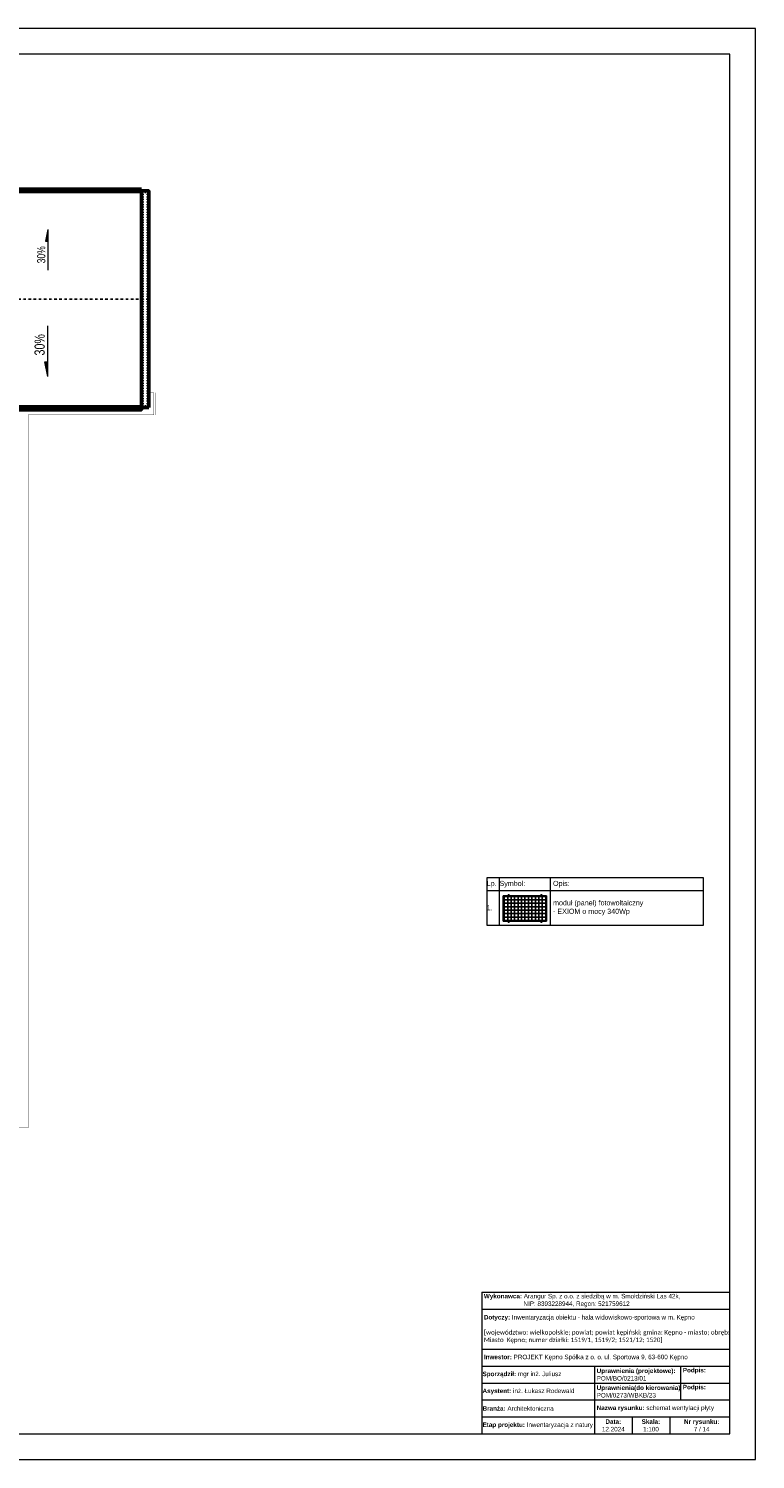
# Model space of a CAD drawing. Header units: millimetres. Extents: x -12988 to 25758, y 6227 to 71097.
# Tile 2 of 28: x 9316 to 13592, y 6227 to 14637. Entities that reach past the tile are written whole.
import ezdxf
from ezdxf.enums import TextEntityAlignment as Align

# ---------------------------------------------------------------- set-up
doc = ezdxf.new("R2010")
doc.units = ezdxf.units.MM
for name, pattern in [('ACAD_ISO03W100', [30, 12, -18]), ('DASHDOTX2', [2, 1, -0.5, 0, -0.5]), ('DASHED', [0.75, 0.5, -0.25])]:
    doc.linetypes.add(name, pattern=pattern)
doc.layers.add('! KRESKA -.-', color=4, linetype='DASHDOTX2')
doc.layers.add('Edges', color=7, linetype='Continuous')
for name, color, linetype, lineweight in [('! LAMPY OŚW.', 90, 'Continuous', 13), ('! WYMIARY', 1, 'Continuous', 5), ('!1 OBRYS ŚCIAN WEW-ZEW', 13, 'Continuous', 50), ('!RAMKA', 200, 'Continuous', 0)]:
    doc.layers.add(name, color=color, linetype=linetype, lineweight=lineweight)
doc.styles.get("Standard").update_dxf_attribs({"font": 'arial.ttf'})
doc.styles.add('TXT', font='romans.shx')
doc.styles.add('Łukasz - inwetaryzacja', font='arial.ttf', dxfattribs={"height": 12})

# ---------------------------------------------------------------- blocks, each defined once
blk = doc.blocks.new('spadek')
blk.add_hatch(color=256).paths.add_polyline_path([(21.4, 0), (21.4, 4.4), (0, 0)])
for p, q in [((0, 0), (21.4, 4.4)), ((21.4, 4.4), (21.4, 0)), ((0, 0), (74.5, 0))]:
    blk.add_line(p, q)
at = {"color": 2, "style": 'TXT', "width": 0.75}
blk.add_attdef('SPADEK', text='', height=15, rotation=360, dxfattribs=at).set_placement((44, 11.9), align=Align.MIDDLE)
blk = doc.blocks.new('Solar Panel pl')
at = {"layer": 'Edges'}
for p, q in [((767.2, -645.8), (768.8, -645.8)), ((767.2, -649.4), (767.2, -645.8)), ((768.8, -649.4), (767.2, -649.4)), ((767.5, -648.2), (767.5, -647.1)), ((767.5, -647.1), (768.5, -647.1)), ((768.5, -648.2), (767.5, -648.2)), ((768.5, -647.1), (768.5, -648.2)), ((768.8, -645.2), (771.1, -645.2)), ((768.8, -645.8), (768.8, -645.2)), ((768.8, -649.4), (768.8, -645.8)), ((768.8, -649.9), (768.8, -649.4)), ((771.1, -649.9), (768.8, -649.9)), ((771.1, -627), (871.1, -627)), ((771.1, -645.2), (771.1, -627)), ((771.1, -649.9), (771.1, -645.2)), ((771.1, -649.9), (771.1, -645.2)), ((771.1, -773.8), (771.1, -649.9)), ((868.5, -630.6), (773.7, -630.6)), ((773.7, -630.6), (773.7, -644.2)), ((773.7, -644.2), (787.2, -644.2)), ((773.7, -644.2), (773.7, -657.7)), ((773.7, -657.7), (787.2, -657.7)), ((773.7, -657.7), (773.7, -671.3)), ((773.7, -671.3), (787.2, -671.3)), ((773.7, -671.3), (773.7, -684.9)), ((787.2, -630.6), (787.2, -644.2)), ((787.2, -644.2), (800.8, -644.2)), ((787.2, -644.2), (787.2, -657.7)), ((787.2, -657.7), (800.8, -657.7)), ((787.2, -657.7), (787.2, -671.3)), ((787.2, -671.3), (800.8, -671.3)), ((787.2, -671.3), (787.2, -684.9)), ((800.8, -630.6), (800.8, -644.2)), ((800.8, -644.2), (814.3, -644.2)), ((800.8, -644.2), (800.8, -657.7)), ((800.8, -657.7), (814.3, -657.7)), ((800.8, -657.7), (800.8, -671.3)), ((800.8, -671.3), (814.3, -671.3)), ((800.8, -671.3), (800.8, -684.9)), ((814.3, -630.6), (814.3, -644.2)), ((814.3, -644.2), (827.9, -644.2)), ((814.3, -644.2), (814.3, -657.7)), ((814.3, -657.7), (827.9, -657.7)), ((814.3, -657.7), (814.3, -671.3)), ((814.3, -671.3), (827.9, -671.3)), ((814.3, -671.3), (814.3, -684.9)), ((827.9, -630.6), (827.9, -644.2)), ((827.9, -644.2), (841.4, -644.2)), ((827.9, -644.2), (827.9, -657.7)), ((827.9, -657.7), (841.4, -657.7)), ((827.9, -657.7), (827.9, -671.3)), ((827.9, -671.3), (841.4, -671.3)), ((827.9, -671.3), (827.9, -684.9)), ((841.4, -630.6), (841.4, -644.2)), ((841.4, -644.2), (841.4, -657.7)), ((841.4, -644.2), (854.9, -644.2)), ((841.4, -657.7), (854.9, -657.7)), ((841.4, -657.7), (841.4, -671.3)), ((841.4, -671.3), (854.9, -671.3)), ((841.4, -671.3), (841.4, -684.9)), ((854.9, -644.2), (854.9, -630.6)), ((854.9, -657.7), (854.9, -644.2)), ((854.9, -644.2), (868.5, -644.2)), ((854.9, -671.3), (854.9, -657.7)), ((854.9, -657.7), (868.5, -657.7)), ((854.9, -684.9), (854.9, -671.3)), ((854.9, -671.3), (868.5, -671.3)), ((868.5, -793.4), (868.5, -630.6)), ((871.1, -627), (871.1, -645.2)), ((871.1, -645.2), (871.2, -645.2)), ((871.1, -645.2), (871.1, -649.9)), ((871.2, -649.9), (871.1, -649.9)), ((871.1, -649.9), (871.1, -773.8)), ((871.2, -645.2), (871.2, -649.9)), ((871.2, -645.2), (873.2, -645.2)), ((873.2, -649.9), (871.2, -649.9)), ((873.2, -645.2), (873.2, -645.7)), ((873.2, -645.7), (874.7, -645.7)), ((873.2, -645.7), (873.2, -649.3)), ((874.7, -649.3), (873.2, -649.3)), ((873.2, -649.3), (873.2, -649.9)), ((873.5, -648), (873.5, -646.9)), ((873.5, -646.9), (874.4, -646.9)), ((874.4, -648), (873.5, -648)), ((874.4, -646.9), (874.4, -648)), ((874.7, -645.7), (874.7, -649.3)), ((773.7, -684.9), (787.2, -684.9)), ((773.7, -684.9), (773.7, -698.4)), ((773.7, -698.4), (787.2, -698.4)), ((773.7, -698.4), (773.7, -712)), ((773.7, -712), (787.2, -712)), ((773.7, -712), (773.7, -725.6)), ((773.7, -725.6), (787.2, -725.6)), ((773.7, -725.6), (773.7, -739.1)), ((787.2, -684.9), (800.8, -684.9)), ((787.2, -684.9), (787.2, -698.4)), ((787.2, -698.4), (800.8, -698.4)), ((787.2, -698.4), (787.2, -712)), ((787.2, -712), (800.8, -712)), ((787.2, -712), (787.2, -725.6)), ((787.2, -725.6), (800.8, -725.6)), ((787.2, -725.6), (787.2, -739.1)), ((800.8, -684.9), (814.3, -684.9)), ((800.8, -684.9), (800.8, -698.4)), ((800.8, -698.4), (814.3, -698.4)), ((800.8, -698.4), (800.8, -712)), ((800.8, -712), (814.3, -712)), ((800.8, -712), (800.8, -725.6)), ((800.8, -725.6), (814.3, -725.6)), ((800.8, -725.6), (800.8, -739.1)), ((814.3, -684.9), (827.9, -684.9)), ((814.3, -684.9), (814.3, -698.4)), ((814.3, -698.4), (827.9, -698.4)), ((814.3, -698.4), (814.3, -712)), ((814.3, -712), (827.9, -712)), ((814.3, -712), (814.3, -725.6)), ((814.3, -725.6), (827.9, -725.6)), ((814.3, -725.6), (814.3, -739.1)), ((827.9, -684.9), (841.4, -684.9)), ((827.9, -684.9), (827.9, -698.4)), ((827.9, -698.4), (841.4, -698.4)), ((827.9, -698.4), (827.9, -712)), ((827.9, -712), (841.4, -712)), ((827.9, -712), (827.9, -725.6)), ((827.9, -725.6), (841.4, -725.6)), ((827.9, -725.6), (827.9, -739.1)), ((841.4, -684.9), (854.9, -684.9)), ((841.4, -684.9), (841.4, -698.4)), ((841.4, -698.4), (854.9, -698.4)), ((841.4, -698.4), (841.4, -712)), ((841.4, -712), (854.9, -712)), ((841.4, -712), (841.4, -725.6)), ((841.4, -725.6), (854.9, -725.6)), ((841.4, -725.6), (841.4, -739.1)), ((854.9, -698.4), (854.9, -684.9)), ((854.9, -684.9), (868.5, -684.9)), ((854.9, -712), (854.9, -698.4)), ((854.9, -698.4), (868.5, -698.4)), ((854.9, -725.6), (854.9, -712)), ((854.9, -712), (868.5, -712)), ((854.9, -739.1), (854.9, -725.6)), ((854.9, -725.6), (868.5, -725.6)), ((767.2, -774.4), (768.8, -774.4)), ((767.2, -778), (767.2, -774.4)), ((768.8, -778), (767.2, -778)), ((767.5, -776.7), (767.5, -775.6)), ((767.5, -775.6), (768.5, -775.6)), ((768.5, -776.7), (767.5, -776.7)), ((768.5, -775.6), (768.5, -776.7)), ((768.8, -773.8), (771.1, -773.8)), ((768.8, -774.4), (768.8, -773.8)), ((768.8, -778), (768.8, -774.4)), ((768.8, -778.5), (768.8, -778)), ((771.1, -778.5), (768.8, -778.5)), ((771.1, -778.5), (771.1, -773.8)), ((771.1, -778.5), (771.1, -773.8)), ((771.1, -797), (771.1, -778.5)), ((773.7, -739.1), (787.2, -739.1)), ((773.7, -739.1), (773.7, -752.7)), ((773.7, -752.7), (787.2, -752.7)), ((773.7, -752.7), (773.7, -766.3)), ((773.7, -766.3), (787.2, -766.3)), ((773.7, -766.3), (773.7, -779.8)), ((773.7, -779.8), (787.2, -779.8)), ((773.7, -779.8), (773.7, -793.4)), ((787.2, -739.1), (800.8, -739.1)), ((787.2, -739.1), (787.2, -752.7)), ((787.2, -752.7), (800.8, -752.7)), ((787.2, -752.7), (787.2, -766.3)), ((787.2, -766.3), (800.8, -766.3)), ((787.2, -766.3), (787.2, -779.8)), ((787.2, -779.8), (800.8, -779.8)), ((787.2, -779.8), (787.2, -793.4)), ((800.8, -739.1), (814.3, -739.1)), ((800.8, -739.1), (800.8, -752.7)), ((800.8, -752.7), (814.3, -752.7)), ((800.8, -752.7), (800.8, -766.3)), ((800.8, -766.3), (814.3, -766.3)), ((800.8, -766.3), (800.8, -779.8)), ((800.8, -779.8), (814.3, -779.8)), ((800.8, -779.8), (800.8, -793.4)), ((814.3, -739.1), (827.9, -739.1)), ((814.3, -739.1), (814.3, -752.7)), ((814.3, -752.7), (827.9, -752.7)), ((814.3, -752.7), (814.3, -766.3)), ((814.3, -766.3), (827.9, -766.3)), ((814.3, -766.3), (814.3, -779.8)), ((814.3, -779.8), (827.9, -779.8)), ((814.3, -779.8), (814.3, -793.4)), ((827.9, -739.1), (841.4, -739.1)), ((827.9, -739.1), (827.9, -752.7)), ((827.9, -752.7), (841.4, -752.7)), ((827.9, -752.7), (827.9, -766.3)), ((827.9, -766.3), (841.4, -766.3)), ((827.9, -766.3), (827.9, -779.8)), ((827.9, -779.8), (827.9, -793.4)), ((827.9, -779.8), (841.4, -779.8)), ((841.4, -739.1), (854.9, -739.1)), ((841.4, -739.1), (841.4, -752.7)), ((841.4, -752.7), (854.9, -752.7)), ((841.4, -752.7), (841.4, -766.3)), ((841.4, -766.3), (854.9, -766.3)), ((841.4, -766.3), (841.4, -779.8)), ((841.4, -779.8), (854.9, -779.8)), ((841.4, -779.8), (841.4, -793.4)), ((854.9, -752.7), (854.9, -739.1)), ((854.9, -739.1), (868.5, -739.1)), ((854.9, -766.3), (854.9, -752.7)), ((854.9, -752.7), (868.5, -752.7)), ((854.9, -779.8), (854.9, -766.3)), ((854.9, -766.3), (868.5, -766.3)), ((854.9, -793.4), (854.9, -779.8)), ((854.9, -779.8), (868.5, -779.8)), ((871.1, -773.8), (871.2, -773.8)), ((871.1, -773.8), (871.1, -778.5)), ((871.2, -778.5), (871.1, -778.5)), ((871.1, -778.5), (871.1, -797)), ((871.2, -773.8), (871.2, -778.5)), ((871.2, -773.8), (873.2, -773.8)), ((873.2, -778.5), (871.2, -778.5)), ((873.2, -773.8), (873.2, -774.3)), ((873.2, -774.3), (874.7, -774.3)), ((873.2, -774.3), (873.2, -777.9)), ((874.7, -777.9), (873.2, -777.9)), ((873.2, -777.9), (873.2, -778.5)), ((873.5, -776.6), (873.5, -775.5)), ((873.5, -775.5), (874.4, -775.5)), ((874.4, -776.6), (873.5, -776.6)), ((874.4, -775.5), (874.4, -776.6)), ((874.7, -774.3), (874.7, -777.9)), ((871.1, -797), (771.1, -797)), ((773.7, -793.4), (787.2, -793.4)), ((787.2, -793.4), (800.8, -793.4)), ((800.8, -793.4), (814.3, -793.4)), ((814.3, -793.4), (827.9, -793.4)), ((827.9, -793.4), (841.4, -793.4)), ((841.4, -793.4), (854.9, -793.4)), ((854.9, -793.4), (868.5, -793.4))]:
    blk.add_line(p, q, dxfattribs=at)

msp = doc.modelspace()

# ---------------------------------------------------------------- linework, layer by layer
at = {"layer": '! KRESKA -.-', "ltscale": 15}
msp.add_lwpolyline([(10023.391, 13046.755), (8737.391, 13046.755)], dxfattribs=at)
at = {"layer": '! LAMPY OŚW.', "ltscale": 0.5}
for p, q in [((12011.443, 9645.372), (12011.443, 9570.372)), ((12086.443, 9645.372), (12011.443, 9645.372)), ((12086.443, 9570.372), (12086.443, 9645.372)), ((12386.443, 9645.372), (12086.443, 9645.372)), ((12386.443, 9570.372), (12386.443, 9645.372)), ((13286.443, 9645.372), (12386.443, 9645.372)), ((13286.443, 9570.372), (13286.443, 9645.372)), ((12011.443, 9570.372), (12086.443, 9570.372)), ((12011.443, 9570.372), (12011.443, 9367.872)), ((12086.443, 9570.372), (12386.443, 9570.372)), ((12086.443, 9367.872), (12086.443, 9570.372)), ((12386.443, 9570.372), (13286.443, 9570.372)), ((12386.443, 9367.872), (12386.443, 9570.372)), ((13286.443, 9367.872), (13286.443, 9570.372)), ((12011.443, 9367.872), (13286.443, 9367.872))]:
    msp.add_line(p, q, dxfattribs=at)
at = {"layer": '!1 OBRYS ŚCIAN WEW-ZEW', "linetype": 'ACAD_ISO03W100', "ltscale": 0.5}
for p, q in [((9984.391, 12414.755), (9984.391, 13678.755)), ((10019.391, 12414.755), (10019.391, 13678.755)), ((9984.391, 12414.755), (10019.391, 12414.755))]:
    msp.add_line(p, q, dxfattribs=at)
at = {"layer": '!1 OBRYS ŚCIAN WEW-ZEW'}
for p, q in [((8780.391, 12414.755), (9980.391, 12414.755)), ((9980.391, 12410.755), (10023.391, 12410.755))]:
    msp.add_line(p, q, dxfattribs=at)
for points in [[(9980.391, 13692.755), (9980.391, 13678.755), (8780.391, 13678.755), (8780.391, 13692.755)], [(9980.391, 12410.755), (9980.391, 12396.755), (8780.391, 12396.755), (8780.391, 12410.755)]]:
    msp.add_lwpolyline(points, close=True, dxfattribs=at)
for points in [[(8780.391, 13678.755), (9980.391, 13678.755)], [(9980.391, 12410.755), (9980.391, 13682.755), (10023.391, 13682.755), (10023.391, 12410.755)]]:
    msp.add_lwpolyline(points, dxfattribs=at)
at = {"layer": '!1 OBRYS ŚCIAN WEW-ZEW', "linetype": 'ACAD_ISO03W100', "ltscale": 0.5}
msp.add_lwpolyline([(9984.391, 13678.755), (10019.391, 13678.755)], dxfattribs=at)
at = {"layer": '!1 OBRYS ŚCIAN WEW-ZEW', "linetype": 'DASHED'}
msp.add_lwpolyline([(10023.391, 12496.755, 2, 2, 0), (10053.391, 12496.755, 2, 2, 0), (10053.391, 12366.755, 2, 2, 0), (9313.391, 12366.755, 2, 2, 0), (9313.391, 8176.755, 2, 2, 0), (9258.308, 8176.755, 2, 2, 0), (9258.308, 8202.755, 2, 2, 0)], format="xyseb", dxfattribs=at)
at = {"layer": '!1 OBRYS ŚCIAN WEW-ZEW', "linetype": 'DASHED', "const_width": 2}
msp.add_lwpolyline([(10063.391, 12496.755), (10063.391, 12366.755)], dxfattribs=at)
at = {"layer": '!RAMKA', "ltscale": 0.5}
for p, q in [((13591.891, 14636.984), (1701.891, 14636.984)), ((13591.891, 6226.984), (13591.891, 14636.984)), ((13441.891, 14486.984), (1851.891, 14486.984)), ((13441.891, 6376.984), (13441.891, 14486.984)), ((1851.891, 6376.984), (13441.891, 6376.984)), ((1701.891, 6226.984), (13591.891, 6226.984))]:
    msp.add_line(p, q, dxfattribs=at)
at = {"layer": '!RAMKA'}
for p, q in [((11981.809, 7210.185), (11981.809, 6675.637)), ((11981.809, 7210.185), (13441.891, 7210.185)), ((11981.809, 7110.634), (13441.891, 7110.634)), ((11981.809, 6874.739), (13441.891, 6874.739)), ((11981.809, 6775.188), (13441.891, 6775.188)), ((12645.483, 6775.188), (12645.483, 6376.984)), ((13152.109, 6775.188), (13152.109, 6675.637)), ((11981.809, 6675.637), (11981.809, 6376.984)), ((11981.809, 6675.637), (13441.891, 6675.637)), ((13152.109, 6675.637), (13152.109, 6576.086)), ((11981.809, 6576.086), (13441.891, 6576.086)), ((11981.809, 6476.535), (13441.891, 6476.535)), ((12866.708, 6476.535), (12866.708, 6376.984)), ((13087.932, 6476.535), (13087.932, 6376.984))]:
    msp.add_line(p, q, dxfattribs=at)

# ---------------------------------------------------------------- block references
at = {"layer": '! WYMIARY'}
ref = msp.add_blockref('spadek', (9429.238, 13456.48), dxfattribs=dict(at, xscale=-3.2, yscale=3.2, zscale=3.2, rotation=89.99999999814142))
ref.add_attrib('SPADEK', '30%', dxfattribs={"layer": '0', "color": 7, "height": 48, "rotation": 90, "width": 0.75}).set_placement((9429.238, 13307.525, 0), align=Align.BOTTOM_CENTER)
ref = msp.add_blockref('spadek', (9429.238, 12592.346), dxfattribs=dict(at, xscale=4, yscale=4, zscale=4, rotation=89.99999999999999))
ref.add_attrib('SPADEK', '30%', dxfattribs={"layer": '0', "color": 7, "height": 60, "rotation": 90, "width": 0.75}).set_placement((9429.238, 12778.539, 0), align=Align.BOTTOM_CENTER)
at = {"xscale": 1.5, "yscale": 1.5, "zscale": 1.5, "rotation": 270}
msp.add_blockref('Solar Panel pl', (13304.443, 10697.003), dxfattribs=at)

# ---------------------------------------------------------------- texts
at = {"layer": '! LAMPY OŚW.', "ltscale": 0.5, "char_height": 30, "attachment_point": 5}
for s, insert, width in [('\\pxqj;Lp.', (12048.943, 9607.872), 75), ('\\pxqj;Symbol:', (12236.443, 9607.872), 300), ('\\pxql;Opis:', (12551.443, 9607.872), 300), ('\\pxql;moduł (panel) fotowoltaiczny \\P- EXIOM o mocy 340Wp', (12843.943, 9469.122), 885), ('\\pxqj;1.', (12048.943, 9469.122), 75)]:
    msp.add_mtext(s, dxfattribs=dict(at, insert=insert, width=width))
at = {"layer": '!RAMKA', "style": 'Łukasz - inwetaryzacja'}
for s, insert, char_height, width, attachment_point in [('\\pxql;{\\fArial|b1|i0|c238|p34;Wykonawca:} Arangur Sp. z o.o. z siedzibą w m. Smołdziński Las 42k, \\P ^I^I  NIP: 8393228944, Regon: 521759612', (12718.171, 7160.41), 26.54694, 1447.44035, 5), ('{\\fArial|b1|i0|c238|p34;Dotyczy: }Inwentaryzacja obiektu - hala widowiskowo-sportowa w m. Kępno\\P\\P{\\fCalibri|b0|i0|c238|p34;[województwo: wielkopolskie; powiat; powiat kępiński; gmina: Kępno - miasto; obręb: Miasto  Kępno; numer działki: 1519/1, 1519/2; 1521/12; 1520] }', (11994.451, 6992.687), 26.5469, 1447.44035, 4), ('{\\fArial|b1|i0|c238|p34;Inwestor:} PROJEKT Kępno Spółka z o. o. ul. Sportowa 9, 63-600 Kępno', (11994.451, 6824.964), 26.54694, 1447.44035, 4), ('\\pxql;{\\fArial|b1|i0|c238|p34;Sporządził: }mgr{\\fArial|b1|i0|c238|p34; }inż. Juliusz ', (12318.646, 6725.413), 26.54694, 663.67352, 5), ('{\\fArial|b1|i0|c238|p34;Uprawnienia (projektowe): \\P}POM/BO/0213/01', (12658.124, 6725.413), 26.54694, 1035.3307, 4), ('{\\fArial|b1|i0|c238|p34;Podpis:\\P} ', (13164.751, 6725.413), 26.54694, 327.41227, 4), ('\\pxql;{\\fArial|b1|i0|c238|p34;Asystent: }inż. Łukasz Rodewald', (12318.646, 6625.862), 26.54694, 663.67352, 5), ('{\\fArial|b1|i0|c238|p34;Uprawnienia(do kierowania) \\P}POM/0273/WBKB/23', (12658.124, 6625.862), 26.54694, 1035.3307, 4), ('{\\fArial|b1|i0|c238|p34;Podpis:\\P} ', (13164.751, 6625.862), 26.54694, 327.41227, 4), ('\\pxql;{\\fArial|b1|i0|c238|p34;Branża: }Architektoniczna', (12318.646, 6526.311), 26.54694, 663.67352, 5), ('\\pxql;{\\fArial|b1|i0|c238|p34;Nazwa rysunku: }schemat wentylacji płyty', (12658.124, 6526.311), 26.54694, 769.86129, 4), ('\\pxql;{\\fArial|b1|i0|c238|p34;Etap projektu: }Inwentaryzacja z natury', (12318.646, 6426.76), 26.54694, 663.67352, 5), ('{\\fArial|b1|i0|c238|p34;Data:\\P}12.2024', (12756.095, 6426.76), 26.54694, 221.22451, 5), ('{\\fArial|b1|i0|c238|p34;Skala:\\P}1:100', (12977.32, 6426.76), 26.54694, 221.22451, 5), ('{\\fArial|b1|i0|c238|p34;Nr rysunku:\\P\\pxqc;}7 / 14', (13275.973, 6426.76), 26.54694, 331.83676, 5)]:
    msp.add_mtext(s, dxfattribs=dict(at, insert=insert, char_height=char_height, width=width, attachment_point=attachment_point))

doc.saveas('drawing.dxf')
